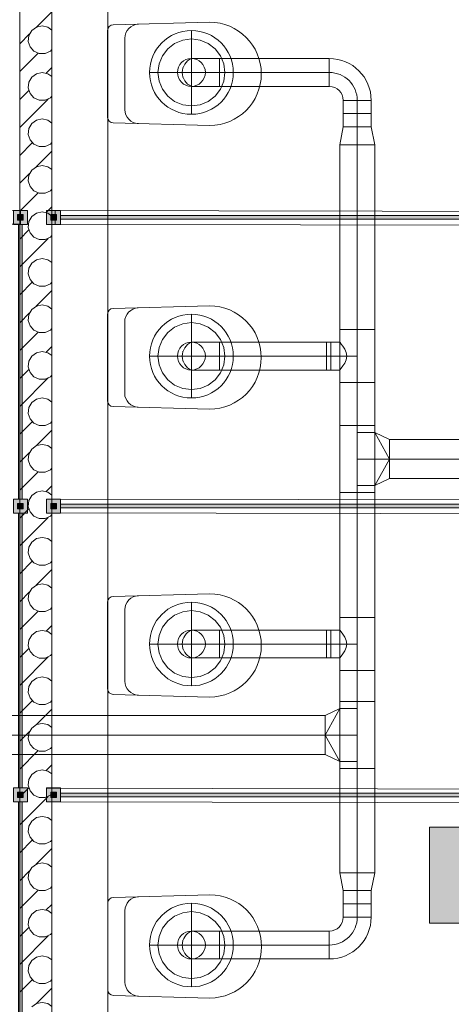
# Model space of a CAD drawing. Header units: metres. Extents: x -79 to 740, y -195 to 69.
# Tile 209 of 212: x 21.64 to 23.18, y 20.59 to 24.12. Entities that reach past the tile are written whole.
import ezdxf
from ezdxf.enums import TextEntityAlignment as Align

# ---------------------------------------------------------------- set-up
doc = ezdxf.new("R2010")
doc.units = ezdxf.units.M
doc.header["$MEASUREMENT"] = 0
doc.linetypes.add('STRICHPUNKT2', pattern=[12.7, 6.35, -3.175, 0, -3.175])
for name, color, linetype in [('70 Lüftung', 7, 'Continuous'), ('Neubau_00 Schraffuren', 7, 'Continuous'), ('Neubau_10 Wand innen', 7, 'Continuous'), ('Neubau_50 Möblierung', 7, 'Continuous'), ('Neubau_50 Sanitäreinrichtung', 7, 'Continuous'), ('Neubau_80 Raum', 7, 'Continuous')]:
    doc.layers.add(name, color=color, linetype=linetype)
doc.styles.add('ERSTELLTER_STIL_1', font='ARIALN.TTF')
doc.styles.add('ERSTELLTER_STIL_3', font='arial.ttf')

# ---------------------------------------------------------------- blocks, each defined once
blk = doc.blocks.new('WC-Trennwand - freistehend - GSDE[3]_1', base_point=(19.8856, 20.3089))
at = {"layer": 'Neubau_50 Möblierung', "linetype": 'Continuous', "lineweight": 0, "true_color": 0xffffff}
for points in [[(21.6136, 23.3889), (21.6636, 23.3889), (21.6636, 23.4389), (21.6136, 23.4389)], [(21.6286, 23.4039), (21.6486, 23.4039), (21.6486, 23.4239), (21.6286, 23.4239)], [(21.6451, 22.4039), (21.6451, 23.3889), (21.6321, 23.3889), (21.6321, 22.4039)], [(21.6136, 22.3539), (21.6636, 22.3539), (21.6636, 22.4039), (21.6136, 22.4039)], [(21.6286, 22.3689), (21.6486, 22.3689), (21.6486, 22.3889), (21.6286, 22.3889)], [(21.6451, 21.3689), (21.6451, 22.3539), (21.6321, 22.3539), (21.6321, 21.3689)], [(21.6136, 21.3189), (21.6636, 21.3189), (21.6636, 21.3689), (21.6136, 21.3689)], [(21.6286, 21.3339), (21.6486, 21.3339), (21.6486, 21.3539), (21.6286, 21.3539)], [(21.6451, 20.3339), (21.6451, 21.3189), (21.6321, 21.3189), (21.6321, 20.3339)]]:
    blk.add_hatch(color=7, dxfattribs=at).paths.add_polyline_path(points)
at = {"layer": 'Neubau_50 Möblierung', "color": 8, "linetype": 'Continuous', "lineweight": 18, "flags": 128}
for points in [[(21.6136, 23.3889), (21.6136, 23.4389), (21.6636, 23.4389), (21.6636, 23.3889)], [(21.6286, 23.4039), (21.6286, 23.4239), (21.6486, 23.4239), (21.6486, 23.4039)], [(21.6451, 22.4039), (21.6451, 23.3889), (21.6321, 23.3889), (21.6321, 22.4039)], [(21.6136, 22.3539), (21.6136, 22.4039), (21.6636, 22.4039), (21.6636, 22.3539)], [(21.6286, 22.3689), (21.6286, 22.3889), (21.6486, 22.3889), (21.6486, 22.3689)], [(21.6451, 21.3689), (21.6451, 22.3539), (21.6321, 22.3539), (21.6321, 21.3689)], [(21.6136, 21.3189), (21.6136, 21.3689), (21.6636, 21.3689), (21.6636, 21.3189)], [(21.6286, 21.3339), (21.6286, 21.3539), (21.6486, 21.3539), (21.6486, 21.3339)], [(21.6451, 20.3339), (21.6451, 21.3189), (21.6321, 21.3189), (21.6321, 20.3339)]]:
    blk.add_lwpolyline(points, close=True, dxfattribs=at)
blk = doc.blocks.new('WC Mädchen_0.39b_46_1', base_point=(35.1695, -12.0819))
at = {"layer": 'Neubau_80 Raum', "linetype": 'Continuous', "lineweight": 0, "true_color": 0x272a1c}
blk.add_hatch(color=250, dxfattribs=at).paths.add_polyline_path([(23.1038, 20.8841), (25.5543, 20.8841), (25.5543, 21.2279), (23.1038, 21.2279)])
at = {"layer": 'Neubau_80 Raum', "color": 7, "linetype": 'Continuous', "lineweight": 9, "flags": 128}
blk.add_lwpolyline([(23.1038, 20.8841), (25.5543, 20.8841), (25.5543, 21.2279), (23.1038, 21.2279)], close=True, dxfattribs=at)
at = {"layer": 'Neubau_80 Raum', "color": 7, "lineweight": 9, "style": 'ERSTELLTER_STIL_3'}
blk.add_attdef('stApartmentId', text='', height=0.175, dxfattribs=at).set_placement((24.329, 21.0645), align=Align.MIDDLE_CENTER)
at = {"layer": 'Neubau_80 Raum', "color": 7, "lineweight": 9}
for tag, height, style, p in [('DUMMY_850', 0.2, 'ERSTELLTER_STIL_1', (36.3867, -10.5422)), ('ROOM_NAME', 0.2, 'ERSTELLTER_STIL_1', (34.0514, -10.6014)), ('ROOM_NUMBER', 0.175, 'ERSTELLTER_STIL_3', (34.2161, -11.1523)), ('measuredNetAreaCode', 0.175, 'ERSTELLTER_STIL_3', (34.2161, -11.6679)), ('perimeterCode', 0.175, 'ERSTELLTER_STIL_3', (34.2161, -12.0116)), ('ceilingHeightCode', 0.175, 'ERSTELLTER_STIL_3', (34.2161, -12.3554)), ('measuredAreaCode', 0.175, 'ERSTELLTER_STIL_3', (34.2161, -12.6991)), ('DUMMY_851', 0.175, 'ERSTELLTER_STIL_3', (35.4127, -12.6991)), ('DUMMY_852', 0.175, 'ERSTELLTER_STIL_3', (34.2161, -13.0429)), ('din277AreaCode', 0.175, 'ERSTELLTER_STIL_3', (35.3593, -13.0429)), ('DUMMY_853', 0.175, 'ERSTELLTER_STIL_3', (34.2161, -13.3866)), ('DUMMY_854', 0.175, 'ERSTELLTER_STIL_3', (35.0255, -13.3866))]:
    blk.add_attdef(tag, text='', height=height, dxfattribs=dict(at, style=style)).set_placement(p, align=Align.TOP_LEFT)
blk = doc.blocks.new('Wand WC 27_2')
at = {"layer": 'Neubau_50 Sanitäreinrichtung', "color": 7, "linetype": 'Continuous', "lineweight": 9}
blk.add_line((-0.1281, -0.0612), (0.1281, -0.0612), dxfattribs=at)
at = {"layer": 'Neubau_50 Sanitäreinrichtung', "color": 7, "linetype": 'Continuous', "lineweight": 9, "flags": 128}
blk.add_lwpolyline([(0.185, -0.365), (0.1757, -0.0196, 0.406228), (0.1559, 0), (-0.1559, 0, 0.406228), (-0.1757, -0.0196), (-0.185, -0.365, 1)], format="xyb", close=True, dxfattribs=at)
at = {"layer": 'Neubau_50 Sanitäreinrichtung', "color": 7, "linetype": 'Continuous', "lineweight": 9}
for centre, start, end in [((-0.1281, -0.1112), 89.9987, 178.4527), ((0.1281, -0.1112), 1.5473, 90.0013)]:
    blk.add_arc(centre, 0.05, start, end, dxfattribs=at)
blk = doc.blocks.new('*X649')
at = {"layer": 'Neubau_10 Wand innen', "color": 8, "linetype": 'Continuous', "lineweight": 9}
for p, q in [((21.6951, 24.0951), (21.7513, 24.1513)), ((21.6363, 24.0363), (21.6715, 24.0715)), ((21.6795, 24.0835), (21.6691, 24.0655)), ((21.6963, 24.0957), (21.6795, 24.0835)), ((21.7167, 24.1), (21.6963, 24.0957)), ((21.737, 24.0957), (21.7167, 24.1)), ((21.7513, 24.0853), (21.737, 24.0957)), ((21.6691, 24.0655), (21.6669, 24.0448)), ((21.6669, 24.0448), (21.6734, 24.025)), ((21.6734, 24.025), (21.6873, 24.0095)), ((21.6873, 24.0095), (21.7063, 24.0011)), ((21.7, 24), (21.7022, 24.0022)), ((21.7063, 24.0011), (21.7271, 24.0011)), ((21.7271, 24.0011), (21.7461, 24.0095)), ((21.7461, 24.0095), (21.7513, 24.0153)), ((21.6363, 23.9363), (21.7, 24)), ((21.7167, 23.9333), (21.6963, 23.929)), ((21.737, 23.929), (21.7167, 23.9333)), ((21.7312, 23.9312), (21.7513, 23.9513)), ((21.6691, 23.8988), (21.6669, 23.8781)), ((21.6795, 23.9168), (21.6691, 23.8988)), ((21.6963, 23.929), (21.6795, 23.9168)), ((21.7513, 23.9187), (21.737, 23.929)), ((21.6363, 23.8363), (21.6688, 23.8688)), ((21.6669, 23.8781), (21.6734, 23.8583)), ((21.6363, 23.7363), (21.7382, 23.8382)), ((21.6734, 23.8583), (21.6873, 23.8429)), ((21.6873, 23.8429), (21.7063, 23.8344)), ((21.7063, 23.8344), (21.7271, 23.8344)), ((21.7271, 23.8344), (21.7461, 23.8429)), ((21.7461, 23.8429), (21.7513, 23.8487)), ((21.6963, 23.7623), (21.6795, 23.7501)), ((21.7167, 23.7667), (21.6963, 23.7623)), ((21.737, 23.7623), (21.7167, 23.7667)), ((21.7513, 23.752), (21.737, 23.7623)), ((21.6691, 23.7321), (21.6669, 23.7114)), ((21.6795, 23.7501), (21.6691, 23.7321)), ((21.6669, 23.7114), (21.6734, 23.6917)), ((21.6734, 23.6917), (21.6873, 23.6762)), ((21.6363, 23.6363), (21.6813, 23.6813)), ((21.6873, 23.6762), (21.7063, 23.6678)), ((21.6951, 23.5951), (21.7513, 23.6513)), ((21.7063, 23.6678), (21.7271, 23.6678)), ((21.7271, 23.6678), (21.7461, 23.6762)), ((21.7461, 23.6762), (21.7513, 23.682)), ((21.6795, 23.5835), (21.6691, 23.5655)), ((21.6963, 23.5957), (21.6795, 23.5835)), ((21.7167, 23.6), (21.6963, 23.5957)), ((21.737, 23.5957), (21.7167, 23.6)), ((21.7513, 23.5853), (21.737, 23.5957)), ((21.6363, 23.5363), (21.6715, 23.5715)), ((21.6691, 23.5655), (21.6669, 23.5448)), ((21.6669, 23.5448), (21.6734, 23.525)), ((21.6734, 23.525), (21.6873, 23.5095)), ((21.6873, 23.5095), (21.7063, 23.5011)), ((21.7271, 23.5011), (21.7461, 23.5095)), ((21.7461, 23.5095), (21.7513, 23.5153)), ((21.6363, 23.4363), (21.7, 23.5)), ((21.7, 23.5), (21.7022, 23.5022)), ((21.7063, 23.5011), (21.7271, 23.5011)), ((21.7312, 23.4312), (21.7513, 23.4513)), ((21.6795, 23.4168), (21.6691, 23.3988)), ((21.6963, 23.429), (21.6795, 23.4168)), ((21.7167, 23.4333), (21.6963, 23.429)), ((21.737, 23.429), (21.7167, 23.4333)), ((21.7513, 23.4187), (21.737, 23.429)), ((21.6363, 23.3363), (21.6688, 23.3688)), ((21.6691, 23.3988), (21.6669, 23.3781)), ((21.6669, 23.3781), (21.6734, 23.3583)), ((21.6363, 23.2363), (21.7382, 23.3382)), ((21.6734, 23.3583), (21.6873, 23.3429)), ((21.6873, 23.3429), (21.7063, 23.3344)), ((21.7063, 23.3344), (21.7271, 23.3344)), ((21.7271, 23.3344), (21.7461, 23.3429)), ((21.7461, 23.3429), (21.7513, 23.3487)), ((21.6963, 23.2623), (21.6795, 23.2501)), ((21.7167, 23.2667), (21.6963, 23.2623)), ((21.737, 23.2623), (21.7167, 23.2667)), ((21.7513, 23.252), (21.737, 23.2623)), ((21.6691, 23.2321), (21.6669, 23.2114)), ((21.6795, 23.2501), (21.6691, 23.2321)), ((21.6669, 23.2114), (21.6734, 23.1917)), ((21.6734, 23.1917), (21.6873, 23.1762)), ((21.6363, 23.1363), (21.6813, 23.1813)), ((21.6873, 23.1762), (21.7063, 23.1678)), ((21.7063, 23.1678), (21.7271, 23.1678)), ((21.7271, 23.1678), (21.7461, 23.1762)), ((21.7461, 23.1762), (21.7513, 23.182)), ((21.6951, 23.0951), (21.7513, 23.1513)), ((21.6795, 23.0835), (21.6691, 23.0655)), ((21.6963, 23.0957), (21.6795, 23.0835)), ((21.7167, 23.1), (21.6963, 23.0957)), ((21.737, 23.0957), (21.7167, 23.1)), ((21.7513, 23.0853), (21.737, 23.0957)), ((21.6363, 23.0363), (21.6715, 23.0715)), ((21.6691, 23.0655), (21.6669, 23.0448)), ((21.6669, 23.0448), (21.6734, 23.025)), ((21.6734, 23.025), (21.6873, 23.0095)), ((21.7461, 23.0095), (21.7513, 23.0153)), ((21.6363, 22.9363), (21.7, 23)), ((21.6873, 23.0095), (21.7063, 23.0011)), ((21.7, 23), (21.7022, 23.0022)), ((21.7063, 23.0011), (21.7271, 23.0011)), ((21.7271, 23.0011), (21.7461, 23.0095)), ((21.7312, 22.9312), (21.7513, 22.9513)), ((21.6795, 22.9168), (21.6691, 22.8988)), ((21.6963, 22.929), (21.6795, 22.9168)), ((21.7167, 22.9333), (21.6963, 22.929)), ((21.737, 22.929), (21.7167, 22.9333)), ((21.7513, 22.9187), (21.737, 22.929)), ((21.6691, 22.8988), (21.6669, 22.8781)), ((21.6669, 22.8781), (21.6734, 22.8583)), ((21.6363, 22.8363), (21.6688, 22.8688)), ((21.6363, 22.7363), (21.7382, 22.8382)), ((21.6734, 22.8583), (21.6873, 22.8429)), ((21.6873, 22.8429), (21.7063, 22.8344)), ((21.7271, 22.8344), (21.7461, 22.8429)), ((21.7461, 22.8429), (21.7513, 22.8487)), ((21.7063, 22.8344), (21.7271, 22.8344)), ((21.7167, 22.7667), (21.6963, 22.7623)), ((21.737, 22.7623), (21.7167, 22.7667)), ((21.6691, 22.7321), (21.6669, 22.7114)), ((21.6795, 22.7501), (21.6691, 22.7321)), ((21.6963, 22.7623), (21.6795, 22.7501)), ((21.7513, 22.752), (21.737, 22.7623)), ((21.6669, 22.7114), (21.6734, 22.6917)), ((21.6363, 22.6363), (21.6813, 22.6813)), ((21.6734, 22.6917), (21.6873, 22.6762)), ((21.6873, 22.6762), (21.7063, 22.6678)), ((21.7063, 22.6678), (21.7271, 22.6678)), ((21.7271, 22.6678), (21.7461, 22.6762)), ((21.7461, 22.6762), (21.7513, 22.682)), ((21.6951, 22.5951), (21.7513, 22.6513)), ((21.6963, 22.5957), (21.6795, 22.5835)), ((21.7167, 22.6), (21.6963, 22.5957)), ((21.737, 22.5957), (21.7167, 22.6)), ((21.7513, 22.5853), (21.737, 22.5957)), ((21.6363, 22.5363), (21.6715, 22.5715)), ((21.6691, 22.5655), (21.6669, 22.5448)), ((21.6795, 22.5835), (21.6691, 22.5655)), ((21.6669, 22.5448), (21.6734, 22.525)), ((21.6734, 22.525), (21.6873, 22.5095)), ((21.6363, 22.4363), (21.7, 22.5)), ((21.6873, 22.5095), (21.7063, 22.5011)), ((21.7, 22.5), (21.7022, 22.5022)), ((21.7063, 22.5011), (21.7271, 22.5011)), ((21.7271, 22.5011), (21.7461, 22.5095)), ((21.7461, 22.5095), (21.7513, 22.5153)), ((21.7312, 22.4312), (21.7513, 22.4513)), ((21.6795, 22.4168), (21.6691, 22.3988)), ((21.6963, 22.429), (21.6795, 22.4168)), ((21.7167, 22.4333), (21.6963, 22.429)), ((21.737, 22.429), (21.7167, 22.4333)), ((21.7513, 22.4187), (21.737, 22.429)), ((21.6691, 22.3988), (21.6669, 22.3781)), ((21.6669, 22.3781), (21.6734, 22.3583)), ((21.6363, 22.3363), (21.6688, 22.3688)), ((21.6734, 22.3583), (21.6873, 22.3429)), ((21.6873, 22.3429), (21.7063, 22.3344)), ((21.7271, 22.3344), (21.7461, 22.3429)), ((21.7461, 22.3429), (21.7513, 22.3487)), ((21.6363, 22.2363), (21.7382, 22.3382)), ((21.7063, 22.3344), (21.7271, 22.3344)), ((21.6795, 22.2501), (21.6691, 22.2321)), ((21.6963, 22.2623), (21.6795, 22.2501)), ((21.7167, 22.2667), (21.6963, 22.2623)), ((21.737, 22.2623), (21.7167, 22.2667)), ((21.7513, 22.252), (21.737, 22.2623)), ((21.6691, 22.2321), (21.6669, 22.2114)), ((21.6669, 22.2114), (21.6734, 22.1917)), ((21.6363, 22.1363), (21.6813, 22.1813)), ((21.6734, 22.1917), (21.6873, 22.1762)), ((21.6873, 22.1762), (21.7063, 22.1678)), ((21.7063, 22.1678), (21.7271, 22.1678)), ((21.7271, 22.1678), (21.7461, 22.1762)), ((21.7461, 22.1762), (21.7513, 22.182)), ((21.6951, 22.0951), (21.7513, 22.1513)), ((21.6963, 22.0957), (21.6795, 22.0835)), ((21.7167, 22.1), (21.6963, 22.0957)), ((21.737, 22.0957), (21.7167, 22.1)), ((21.7513, 22.0853), (21.737, 22.0957)), ((21.6363, 22.0363), (21.6715, 22.0715)), ((21.6691, 22.0655), (21.6669, 22.0448)), ((21.6795, 22.0835), (21.6691, 22.0655)), ((21.6669, 22.0448), (21.6734, 22.025)), ((21.6734, 22.025), (21.6873, 22.0095)), ((21.6363, 21.9363), (21.7, 22)), ((21.6873, 22.0095), (21.7063, 22.0011)), ((21.7, 22), (21.7022, 22.0022)), ((21.7063, 22.0011), (21.7271, 22.0011)), ((21.7271, 22.0011), (21.7461, 22.0095)), ((21.7461, 22.0095), (21.7513, 22.0153)), ((21.6963, 21.929), (21.6795, 21.9168)), ((21.7167, 21.9333), (21.6963, 21.929)), ((21.737, 21.929), (21.7167, 21.9333)), ((21.7312, 21.9312), (21.7513, 21.9513)), ((21.7513, 21.9187), (21.737, 21.929)), ((21.6691, 21.8988), (21.6669, 21.8781)), ((21.6795, 21.9168), (21.6691, 21.8988)), ((21.6363, 21.8363), (21.6688, 21.8688)), ((21.6669, 21.8781), (21.6734, 21.8583)), ((21.6734, 21.8583), (21.6873, 21.8429)), ((21.7461, 21.8429), (21.7513, 21.8487)), ((21.6363, 21.7363), (21.7382, 21.8382)), ((21.6873, 21.8429), (21.7063, 21.8344)), ((21.7063, 21.8344), (21.7271, 21.8344)), ((21.7271, 21.8344), (21.7461, 21.8429)), ((21.6795, 21.7501), (21.6691, 21.7321)), ((21.6963, 21.7623), (21.6795, 21.7501)), ((21.7167, 21.7667), (21.6963, 21.7623)), ((21.737, 21.7623), (21.7167, 21.7667)), ((21.7513, 21.752), (21.737, 21.7623)), ((21.6691, 21.7321), (21.6669, 21.7114)), ((21.6669, 21.7114), (21.6734, 21.6917)), ((21.6363, 21.6363), (21.6813, 21.6813)), ((21.6734, 21.6917), (21.6873, 21.6762)), ((21.6873, 21.6762), (21.7063, 21.6678)), ((21.7271, 21.6678), (21.7461, 21.6762)), ((21.7461, 21.6762), (21.7513, 21.682)), ((21.6951, 21.5951), (21.7513, 21.6513)), ((21.7063, 21.6678), (21.7271, 21.6678)), ((21.6363, 21.5363), (21.6715, 21.5715)), ((21.6691, 21.5655), (21.6669, 21.5448)), ((21.6795, 21.5835), (21.6691, 21.5655)), ((21.6963, 21.5957), (21.6795, 21.5835)), ((21.7167, 21.6), (21.6963, 21.5957)), ((21.737, 21.5957), (21.7167, 21.6)), ((21.7513, 21.5853), (21.737, 21.5957)), ((21.6669, 21.5448), (21.6734, 21.525)), ((21.6363, 21.4363), (21.7, 21.5)), ((21.6734, 21.525), (21.6873, 21.5095)), ((21.6873, 21.5095), (21.7063, 21.5011)), ((21.7, 21.5), (21.7022, 21.5022)), ((21.7063, 21.5011), (21.7271, 21.5011)), ((21.7271, 21.5011), (21.7461, 21.5095)), ((21.7461, 21.5095), (21.7513, 21.5153)), ((21.6963, 21.429), (21.6795, 21.4168)), ((21.7167, 21.4333), (21.6963, 21.429)), ((21.737, 21.429), (21.7167, 21.4333)), ((21.7312, 21.4312), (21.7513, 21.4513)), ((21.7513, 21.4187), (21.737, 21.429)), ((21.6691, 21.3988), (21.6669, 21.3781)), ((21.6795, 21.4168), (21.6691, 21.3988)), ((21.6363, 21.3363), (21.6688, 21.3688)), ((21.6669, 21.3781), (21.6734, 21.3583)), ((21.6734, 21.3583), (21.6873, 21.3429)), ((21.6363, 21.2363), (21.7382, 21.3382)), ((21.6873, 21.3429), (21.7063, 21.3344)), ((21.7063, 21.3344), (21.7271, 21.3344)), ((21.7271, 21.3344), (21.7461, 21.3429)), ((21.7461, 21.3429), (21.7513, 21.3487)), ((21.6795, 21.2501), (21.6691, 21.2321)), ((21.6963, 21.2623), (21.6795, 21.2501)), ((21.7167, 21.2667), (21.6963, 21.2623)), ((21.737, 21.2623), (21.7167, 21.2667)), ((21.7513, 21.252), (21.737, 21.2623)), ((21.6691, 21.2321), (21.6669, 21.2114)), ((21.6363, 21.1363), (21.6813, 21.1813)), ((21.6669, 21.2114), (21.6734, 21.1917)), ((21.6734, 21.1917), (21.6873, 21.1762)), ((21.7461, 21.1762), (21.7513, 21.182)), ((21.6873, 21.1762), (21.7063, 21.1678)), ((21.6951, 21.0951), (21.7513, 21.1513)), ((21.7063, 21.1678), (21.7271, 21.1678)), ((21.7271, 21.1678), (21.7461, 21.1762)), ((21.6363, 21.0363), (21.6715, 21.0715)), ((21.6795, 21.0835), (21.6691, 21.0655)), ((21.6963, 21.0957), (21.6795, 21.0835)), ((21.7167, 21.1), (21.6963, 21.0957)), ((21.737, 21.0957), (21.7167, 21.1)), ((21.7513, 21.0853), (21.737, 21.0957)), ((21.6691, 21.0655), (21.6669, 21.0448)), ((21.6669, 21.0448), (21.6734, 21.025)), ((21.6734, 21.025), (21.6873, 21.0095)), ((21.6873, 21.0095), (21.7063, 21.0011)), ((21.7, 21), (21.7022, 21.0022)), ((21.7063, 21.0011), (21.7271, 21.0011)), ((21.7271, 21.0011), (21.7461, 21.0095)), ((21.7461, 21.0095), (21.7513, 21.0153)), ((21.6363, 20.9363), (21.7, 21)), ((21.7167, 20.9333), (21.6963, 20.929)), ((21.737, 20.929), (21.7167, 20.9333)), ((21.7312, 20.9312), (21.7513, 20.9513)), ((21.6691, 20.8988), (21.6669, 20.8781)), ((21.6795, 20.9168), (21.6691, 20.8988)), ((21.6963, 20.929), (21.6795, 20.9168)), ((21.7513, 20.9187), (21.737, 20.929)), ((21.6363, 20.8363), (21.6688, 20.8688)), ((21.6669, 20.8781), (21.6734, 20.8583)), ((21.6363, 20.7363), (21.7382, 20.8382)), ((21.6734, 20.8583), (21.6873, 20.8429)), ((21.6873, 20.8429), (21.7063, 20.8344)), ((21.7063, 20.8344), (21.7271, 20.8344)), ((21.7271, 20.8344), (21.7461, 20.8429)), ((21.7461, 20.8429), (21.7513, 20.8487)), ((21.6963, 20.7623), (21.6795, 20.7501)), ((21.7167, 20.7667), (21.6963, 20.7623)), ((21.737, 20.7623), (21.7167, 20.7667)), ((21.7513, 20.752), (21.737, 20.7623)), ((21.6691, 20.7321), (21.6669, 20.7114)), ((21.6795, 20.7501), (21.6691, 20.7321)), ((21.6669, 20.7114), (21.6734, 20.6917)), ((21.6734, 20.6917), (21.6873, 20.6762)), ((21.6363, 20.6363), (21.6813, 20.6813)), ((21.6873, 20.6762), (21.7063, 20.6678)), ((21.6951, 20.5951), (21.7513, 20.6513)), ((21.7063, 20.6678), (21.7271, 20.6678)), ((21.7271, 20.6678), (21.7461, 20.6762)), ((21.7461, 20.6762), (21.7513, 20.682)), ((21.6963, 20.5957), (21.6795, 20.5835)), ((21.7167, 20.6), (21.6963, 20.5957)), ((21.737, 20.5957), (21.7167, 20.6)), ((21.7513, 20.5853), (21.737, 20.5957))]:
    blk.add_line(p, q, dxfattribs=at)
blk = doc.blocks.new('WC-Trennwand - Nische - GSDE[271]_1', base_point=(23.5106, 20.3089))
at = {"layer": 'Neubau_50 Möblierung', "linetype": 'Continuous', "lineweight": 0, "true_color": 0xffffff}
for points in [[(21.7826, 23.3889), (21.7826, 23.4389), (21.7326, 23.4389), (21.7326, 23.3889)], [(21.7676, 23.4039), (21.7676, 23.4239), (21.7476, 23.4239), (21.7476, 23.4039)], [(23.4841, 23.4204), (21.7826, 23.4204), (21.7826, 23.4074), (23.4841, 23.4074)], [(21.7826, 22.3539), (21.7826, 22.4039), (21.7326, 22.4039), (21.7326, 22.3539)], [(21.7676, 22.3689), (21.7676, 22.3889), (21.7476, 22.3889), (21.7476, 22.3689)], [(23.4841, 22.3854), (21.7826, 22.3854), (21.7826, 22.3724), (23.4841, 22.3724)], [(21.7826, 21.3189), (21.7826, 21.3689), (21.7326, 21.3689), (21.7326, 21.3189)], [(21.7676, 21.3339), (21.7676, 21.3539), (21.7476, 21.3539), (21.7476, 21.3339)], [(23.4841, 21.3504), (21.7826, 21.3504), (21.7826, 21.3374), (23.4841, 21.3374)]]:
    blk.add_hatch(color=7, dxfattribs=at).paths.add_polyline_path(points)
at = {"layer": 'Neubau_50 Möblierung', "color": 8, "linetype": 'Continuous', "lineweight": 18, "flags": 128}
for points in [[(21.7826, 23.3889), (21.7826, 23.4389), (21.7326, 23.4389), (21.7326, 23.3889)], [(21.7676, 23.4039), (21.7676, 23.4239), (21.7476, 23.4239), (21.7476, 23.4039)], [(23.4841, 23.4204), (21.7826, 23.4204), (21.7826, 23.4074), (23.4841, 23.4074)], [(21.7826, 22.3539), (21.7826, 22.4039), (21.7326, 22.4039), (21.7326, 22.3539)], [(21.7676, 22.3689), (21.7676, 22.3889), (21.7476, 22.3889), (21.7476, 22.3689)], [(23.4841, 22.3854), (21.7826, 22.3854), (21.7826, 22.3724), (23.4841, 22.3724)], [(21.7826, 21.3189), (21.7826, 21.3689), (21.7326, 21.3689), (21.7326, 21.3189)], [(21.7676, 21.3339), (21.7676, 21.3539), (21.7476, 21.3539), (21.7476, 21.3339)], [(23.4841, 21.3504), (21.7826, 21.3504), (21.7826, 21.3374), (23.4841, 21.3374)]]:
    blk.add_lwpolyline(points, close=True, dxfattribs=at)

msp = doc.modelspace()

# ---------------------------------------------------------------- linework, layer by layer
at = {"layer": '70 Lüftung', "color": 253, "linetype": 'STRICHPUNKT2', "lineweight": 18, "true_color": 0xaaaaaa}
for p, q in [((22.2509, 24.0835), (22.2509, 23.7835)), ((22.1009, 23.9335), (22.4009, 23.9335)), ((22.2509, 23.0666), (22.2509, 22.7666)), ((22.1009, 22.9166), (22.4009, 22.9166)), ((22.2509, 22.0346), (22.2509, 21.7346)), ((22.1009, 21.8846), (22.4009, 21.8846)), ((22.2509, 20.9556), (22.2509, 20.6556)), ((22.1009, 20.8056), (22.4009, 20.8056))]:
    msp.add_line(p, q, dxfattribs=at)
at = {"layer": '70 Lüftung', "color": 253, "linetype": 'Continuous', "lineweight": 18, "true_color": 0xaaaaaa}
for p, q in [((22.1661, 24.0183), (22.1909, 24.0374)), ((22.1909, 24.0374), (22.2199, 24.0494)), ((22.2199, 24.0494), (22.2509, 24.0535)), ((22.2509, 24.0535), (22.282, 24.0494)), ((22.282, 24.0494), (22.3109, 24.0374)), ((22.3109, 24.0374), (22.3358, 24.0183)), ((22.147, 23.9935), (22.1661, 24.0183)), ((22.3358, 24.0183), (22.3548, 23.9935)), ((22.135, 23.9645), (22.147, 23.9935)), ((22.3548, 23.9935), (22.3668, 23.9645)), ((22.1309, 23.9335), (22.135, 23.9645)), ((22.135, 23.9024), (22.1309, 23.9335)), ((22.2188, 23.9501), (22.221, 23.9501)), ((22.2509, 23.9335), (22.251, 23.9335)), ((22.3668, 23.9645), (22.3709, 23.9335)), ((22.3709, 23.9335), (22.3668, 23.9024)), ((22.147, 23.8735), (22.135, 23.9024)), ((22.2188, 23.9168), (22.221, 23.9168)), ((22.3668, 23.9024), (22.3548, 23.8735)), ((22.1661, 23.8486), (22.147, 23.8735)), ((22.3548, 23.8735), (22.3358, 23.8486)), ((22.1909, 23.8295), (22.1661, 23.8486)), ((22.2199, 23.8175), (22.1909, 23.8295)), ((22.3109, 23.8295), (22.282, 23.8175)), ((22.3358, 23.8486), (22.3109, 23.8295)), ((22.2509, 23.8135), (22.2199, 23.8175)), ((22.282, 23.8175), (22.2509, 23.8135)), ((22.1661, 23.0015), (22.1909, 23.0206)), ((22.1909, 23.0206), (22.2199, 23.0325)), ((22.2199, 23.0325), (22.2509, 23.0366)), ((22.2509, 23.0366), (22.282, 23.0325)), ((22.282, 23.0325), (22.3109, 23.0206)), ((22.3109, 23.0206), (22.3358, 23.0015)), ((22.147, 22.9766), (22.1661, 23.0015)), ((22.3358, 23.0015), (22.3548, 22.9766)), ((22.1309, 22.9166), (22.135, 22.9477)), ((22.135, 22.9477), (22.147, 22.9766)), ((22.3548, 22.9766), (22.3668, 22.9477)), ((22.3668, 22.9477), (22.3709, 22.9166)), ((22.135, 22.8856), (22.1309, 22.9166)), ((22.2188, 22.9333), (22.221, 22.9333)), ((22.2509, 22.9166), (22.251, 22.9166)), ((22.3709, 22.9166), (22.3668, 22.8856)), ((22.147, 22.8566), (22.135, 22.8856)), ((22.2188, 22.9), (22.221, 22.9)), ((22.3668, 22.8856), (22.3548, 22.8566)), ((22.1661, 22.8318), (22.147, 22.8566)), ((22.3548, 22.8566), (22.3358, 22.8318)), ((22.1909, 22.8127), (22.1661, 22.8318)), ((22.2199, 22.8007), (22.1909, 22.8127)), ((22.2509, 22.7966), (22.2199, 22.8007)), ((22.282, 22.8007), (22.2509, 22.7966)), ((22.3109, 22.8127), (22.282, 22.8007)), ((22.3358, 22.8318), (22.3109, 22.8127)), ((22.1909, 21.9885), (22.2199, 22.0005)), ((22.2199, 22.0005), (22.2509, 22.0046)), ((22.2509, 22.0046), (22.282, 22.0005)), ((22.282, 22.0005), (22.3109, 21.9885)), ((22.147, 21.9446), (22.1661, 21.9694)), ((22.1661, 21.9694), (22.1909, 21.9885)), ((22.3109, 21.9885), (22.3358, 21.9694)), ((22.3358, 21.9694), (22.3548, 21.9446)), ((22.135, 21.9156), (22.147, 21.9446)), ((22.3548, 21.9446), (22.3668, 21.9156)), ((22.1309, 21.8846), (22.135, 21.9156)), ((22.135, 21.8535), (22.1309, 21.8846)), ((22.2188, 21.9012), (22.221, 21.9012)), ((22.2509, 21.8846), (22.251, 21.8846)), ((22.3668, 21.9156), (22.3709, 21.8846)), ((22.3709, 21.8846), (22.3668, 21.8535)), ((22.147, 21.8246), (22.135, 21.8535)), ((22.2188, 21.8679), (22.221, 21.8679)), ((22.3668, 21.8535), (22.3548, 21.8246)), ((22.1661, 21.7997), (22.147, 21.8246)), ((22.3548, 21.8246), (22.3358, 21.7997)), ((22.1909, 21.7806), (22.1661, 21.7997)), ((22.2199, 21.7687), (22.1909, 21.7806)), ((22.3109, 21.7806), (22.282, 21.7687)), ((22.3358, 21.7997), (22.3109, 21.7806)), ((22.2509, 21.7646), (22.2199, 21.7687)), ((22.282, 21.7687), (22.2509, 21.7646)), ((22.1661, 20.8905), (22.1909, 20.9096)), ((22.1909, 20.9096), (22.2199, 20.9215)), ((22.2199, 20.9215), (22.2509, 20.9256)), ((22.2509, 20.9256), (22.282, 20.9215)), ((22.282, 20.9215), (22.3109, 20.9096)), ((22.3109, 20.9096), (22.3358, 20.8905)), ((22.135, 20.8367), (22.147, 20.8656)), ((22.147, 20.8656), (22.1661, 20.8905)), ((22.3358, 20.8905), (22.3548, 20.8656)), ((22.3548, 20.8656), (22.3668, 20.8367)), ((22.1309, 20.8056), (22.135, 20.8367)), ((22.3668, 20.8367), (22.3709, 20.8056)), ((22.135, 20.7746), (22.1309, 20.8056)), ((22.2188, 20.8223), (22.221, 20.8223)), ((22.2188, 20.789), (22.221, 20.789)), ((22.2509, 20.8056), (22.251, 20.8056)), ((22.3709, 20.8056), (22.3668, 20.7746)), ((22.147, 20.7456), (22.135, 20.7746)), ((22.3668, 20.7746), (22.3548, 20.7456)), ((22.1661, 20.7208), (22.147, 20.7456)), ((22.1909, 20.7017), (22.1661, 20.7208)), ((22.3358, 20.7208), (22.3109, 20.7017)), ((22.3548, 20.7456), (22.3358, 20.7208)), ((22.2199, 20.6897), (22.1909, 20.7017)), ((22.2509, 20.6856), (22.2199, 20.6897)), ((22.282, 20.6897), (22.2509, 20.6856)), ((22.3109, 20.7017), (22.282, 20.6897))]:
    msp.add_line(p, q, dxfattribs=at)
at = {"layer": '70 Lüftung', "color": 2, "linetype": 'Continuous', "lineweight": 18}
for p, q in [((22.2543, 23.9835), (22.2509, 23.9835)), ((22.2643, 23.9835), (22.2543, 23.9835)), ((22.2802, 23.9835), (22.2643, 23.9835)), ((22.3009, 23.9835), (22.2802, 23.9835)), ((22.325, 23.9835), (22.3009, 23.9835)), ((22.3509, 23.9835), (22.325, 23.9835)), ((22.3509, 23.8835), (22.3509, 23.9835)), ((22.7446, 23.9835), (22.3509, 23.9835)), ((22.3509, 23.9835), (22.3509, 23.9542)), ((22.7446, 23.8835), (22.7446, 23.9835)), ((22.7446, 23.9835), (22.7446, 23.9542)), ((22.2188, 23.9501), (22.221, 23.9501)), ((22.3509, 23.9542), (22.3509, 23.9127)), ((22.7446, 23.9542), (22.7446, 23.9127)), ((22.2188, 23.9168), (22.221, 23.9168)), ((22.3509, 23.9127), (22.3509, 23.8835)), ((22.7446, 23.9127), (22.7446, 23.8835)), ((22.2543, 23.8835), (22.2509, 23.8835)), ((22.2643, 23.8835), (22.2543, 23.8835)), ((22.2802, 23.8835), (22.2643, 23.8835)), ((22.3009, 23.8835), (22.2802, 23.8835)), ((22.325, 23.8835), (22.3009, 23.8835)), ((22.3509, 23.8835), (22.325, 23.8835)), ((22.3509, 23.8835), (22.7446, 23.8835)), ((22.7946, 23.8335), (22.8946, 23.8335)), ((22.7946, 23.8335), (22.7946, 23.7385)), ((22.8239, 23.8335), (22.7946, 23.8335)), ((22.8653, 23.8335), (22.8239, 23.8335)), ((22.8946, 23.8335), (22.8653, 23.8335)), ((22.8946, 23.7385), (22.8946, 23.8335)), ((22.7946, 23.786), (22.8946, 23.786)), ((22.7946, 23.7385), (22.7821, 23.6745)), ((22.8239, 23.7385), (22.7946, 23.7385)), ((22.8946, 23.7385), (22.7946, 23.7385)), ((22.8653, 23.7385), (22.8239, 23.7385)), ((22.8946, 23.7385), (22.8653, 23.7385)), ((22.8946, 23.7385), (22.9071, 23.6745)), ((22.9071, 23.6745), (22.7821, 23.6745)), ((22.7821, 23.6745), (22.7821, 23.0116)), ((22.8187, 23.6745), (22.7821, 23.6745)), ((22.8705, 23.6745), (22.8187, 23.6745)), ((22.9071, 23.6745), (22.8705, 23.6745)), ((22.9071, 23.0116), (22.9071, 23.6745)), ((22.7821, 23.0116), (22.7821, 22.8216)), ((22.8187, 23.0116), (22.7821, 23.0116)), ((22.8187, 23.0116), (22.7821, 23.0116)), ((22.8705, 23.0116), (22.8187, 23.0116)), ((22.8705, 23.0116), (22.8187, 23.0116)), ((22.9071, 23.0116), (22.8705, 23.0116)), ((22.9071, 23.0116), (22.8705, 23.0116)), ((22.9071, 22.8216), (22.9071, 23.0116)), ((22.2543, 22.9666), (22.2509, 22.9666)), ((22.2643, 22.9666), (22.2543, 22.9666)), ((22.2802, 22.9666), (22.2643, 22.9666)), ((22.3009, 22.9666), (22.2802, 22.9666)), ((22.325, 22.9666), (22.3009, 22.9666)), ((22.3509, 22.9666), (22.325, 22.9666)), ((22.3509, 22.8666), (22.3509, 22.9666)), ((22.7496, 22.9666), (22.3509, 22.9666)), ((22.3509, 22.9373), (22.3509, 22.9666)), ((22.7346, 22.9649), (22.7346, 22.9666)), ((22.7346, 22.9666), (22.7821, 22.9666)), ((22.7346, 22.9599), (22.7346, 22.9649)), ((22.7346, 22.952), (22.7346, 22.9599)), ((22.7346, 22.9416), (22.7346, 22.952)), ((22.7346, 22.9296), (22.7346, 22.9416)), ((22.7496, 22.9373), (22.7496, 22.9666)), ((22.7835, 22.9649), (22.7821, 22.9666)), ((22.7873, 22.9599), (22.7835, 22.9649)), ((22.7931, 22.952), (22.7873, 22.9599)), ((22.7996, 22.9416), (22.7931, 22.952)), ((22.805, 22.9296), (22.7996, 22.9416)), ((22.2188, 22.9333), (22.221, 22.9333)), ((22.3509, 22.8959), (22.3509, 22.9373)), ((22.7346, 22.9166), (22.7346, 22.9296)), ((22.7346, 22.9037), (22.7346, 22.9166)), ((22.7496, 22.8959), (22.7496, 22.9373)), ((22.8071, 22.9166), (22.805, 22.9296)), ((22.805, 22.9037), (22.8071, 22.9166)), ((22.2188, 22.9), (22.221, 22.9)), ((22.3509, 22.8666), (22.3509, 22.8959)), ((22.7346, 22.8916), (22.7346, 22.9037)), ((22.7346, 22.8813), (22.7346, 22.8916)), ((22.7346, 22.8733), (22.7346, 22.8813)), ((22.7346, 22.8683), (22.7346, 22.8733)), ((22.7496, 22.8666), (22.7496, 22.8959)), ((22.7835, 22.8683), (22.7873, 22.8733)), ((22.7873, 22.8733), (22.7931, 22.8813)), ((22.7931, 22.8813), (22.7996, 22.8916)), ((22.7996, 22.8916), (22.805, 22.9037)), ((22.2543, 22.8666), (22.2509, 22.8666)), ((22.2643, 22.8666), (22.2543, 22.8666)), ((22.2802, 22.8666), (22.2643, 22.8666)), ((22.3009, 22.8666), (22.2802, 22.8666)), ((22.325, 22.8666), (22.3009, 22.8666)), ((22.3509, 22.8666), (22.325, 22.8666)), ((22.3509, 22.8666), (22.7496, 22.8666)), ((22.7346, 22.8666), (22.7346, 22.8683)), ((22.7346, 22.8666), (22.7821, 22.8666)), ((22.7821, 22.8666), (22.7835, 22.8683)), ((22.8187, 22.8216), (22.7821, 22.8216)), ((22.7821, 22.8216), (22.7821, 22.6675)), ((22.8187, 22.8216), (22.7821, 22.8216)), ((22.8705, 22.8216), (22.8187, 22.8216)), ((22.8705, 22.8216), (22.8187, 22.8216)), ((22.9071, 22.8216), (22.8705, 22.8216)), ((22.9071, 22.8216), (22.8705, 22.8216)), ((22.9071, 22.6675), (22.9071, 22.8216)), ((22.7821, 22.6675), (22.7821, 22.4275)), ((22.7821, 22.6675), (22.8187, 22.6675)), ((22.8187, 22.6675), (22.7821, 22.6675)), ((22.8187, 22.6675), (22.8705, 22.6675)), ((22.8705, 22.6675), (22.8187, 22.6675)), ((22.8705, 22.6675), (22.9071, 22.6675)), ((22.9071, 22.6675), (22.8705, 22.6675)), ((22.9071, 22.4275), (22.9071, 22.6675)), ((22.8446, 22.4525), (22.8446, 22.6425)), ((22.8446, 22.6425), (22.9071, 22.6425)), ((22.8446, 22.6425), (22.8608, 22.6425)), ((22.8608, 22.6425), (22.8759, 22.6425)), ((22.8759, 22.6425), (22.8888, 22.6425)), ((22.8888, 22.6425), (22.8988, 22.6425)), ((22.8988, 22.6425), (22.905, 22.6425)), ((22.905, 22.6425), (22.9071, 22.6425)), ((22.9596, 22.5475), (22.9071, 22.6425)), ((22.9596, 22.6175), (22.9071, 22.6425)), ((22.9071, 22.4525), (22.9071, 22.6425)), ((22.9596, 22.6081), (22.9596, 22.6175)), ((24.0116, 22.6175), (22.9596, 22.6175)), ((22.9596, 22.6175), (22.9596, 22.5765)), ((22.9596, 22.5825), (22.9596, 22.6081)), ((22.9596, 22.5475), (22.9596, 22.5825)), ((22.9596, 22.5765), (22.9596, 22.5185)), ((22.9596, 22.5475), (22.9071, 22.4525)), ((22.9596, 22.5125), (22.9596, 22.5475)), ((22.9596, 22.5185), (22.9596, 22.4775)), ((22.9596, 22.4869), (22.9596, 22.5125)), ((22.9596, 22.4869), (22.9596, 22.4775)), ((22.8446, 22.4525), (22.9071, 22.4525)), ((22.8446, 22.4525), (22.8608, 22.4525)), ((22.8608, 22.4525), (22.8759, 22.4525)), ((22.8759, 22.4525), (22.8888, 22.4525)), ((22.8888, 22.4525), (22.8988, 22.4525)), ((22.8988, 22.4525), (22.905, 22.4525)), ((22.905, 22.4525), (22.9071, 22.4525)), ((22.9596, 22.4775), (22.9071, 22.4525)), ((22.9596, 22.4775), (24.0116, 22.4775)), ((22.7821, 22.4275), (22.8187, 22.4275)), ((22.7821, 22.4275), (22.7821, 21.9796)), ((22.8187, 22.4275), (22.7821, 22.4275)), ((22.8187, 22.4275), (22.8705, 22.4275)), ((22.8705, 22.4275), (22.8187, 22.4275)), ((22.8705, 22.4275), (22.9071, 22.4275)), ((22.9071, 22.4275), (22.8705, 22.4275)), ((22.9071, 21.9796), (22.9071, 22.4275)), ((22.7821, 21.9796), (22.7821, 21.7896)), ((22.8187, 21.9796), (22.7821, 21.9796)), ((22.8187, 21.9796), (22.7821, 21.9796)), ((22.8705, 21.9796), (22.8187, 21.9796)), ((22.8705, 21.9796), (22.8187, 21.9796)), ((22.9071, 21.9796), (22.8705, 21.9796)), ((22.9071, 21.9796), (22.8705, 21.9796)), ((22.9071, 21.7896), (22.9071, 21.9796)), ((22.2543, 21.9346), (22.2509, 21.9346)), ((22.2643, 21.9346), (22.2543, 21.9346)), ((22.2802, 21.9346), (22.2643, 21.9346)), ((22.3009, 21.9346), (22.2802, 21.9346)), ((22.325, 21.9346), (22.3009, 21.9346)), ((22.3509, 21.9346), (22.325, 21.9346)), ((22.3509, 21.8346), (22.3509, 21.9346)), ((22.7496, 21.9346), (22.3509, 21.9346)), ((22.3509, 21.9053), (22.3509, 21.9346)), ((22.7346, 21.9329), (22.7346, 21.9346)), ((22.7346, 21.9346), (22.7821, 21.9346)), ((22.7346, 21.9279), (22.7346, 21.9329)), ((22.7346, 21.9199), (22.7346, 21.9279)), ((22.7346, 21.9096), (22.7346, 21.9199)), ((22.7496, 21.9053), (22.7496, 21.9346)), ((22.7835, 21.9329), (22.7821, 21.9346)), ((22.7873, 21.9279), (22.7835, 21.9329)), ((22.7931, 21.9199), (22.7873, 21.9279)), ((22.7996, 21.9096), (22.7931, 21.9199)), ((22.2188, 21.9012), (22.221, 21.9012)), ((22.3509, 21.8639), (22.3509, 21.9053)), ((22.7346, 21.8975), (22.7346, 21.9096)), ((22.7346, 21.8846), (22.7346, 21.8975)), ((22.7346, 21.8716), (22.7346, 21.8846)), ((22.7496, 21.8639), (22.7496, 21.9053)), ((22.805, 21.8975), (22.7996, 21.9096)), ((22.8071, 21.8846), (22.805, 21.8975)), ((22.805, 21.8716), (22.8071, 21.8846)), ((22.2188, 21.8679), (22.221, 21.8679)), ((22.3509, 21.8346), (22.3509, 21.8639)), ((22.7346, 21.8596), (22.7346, 21.8716)), ((22.7346, 21.8492), (22.7346, 21.8596)), ((22.7346, 21.8413), (22.7346, 21.8492)), ((22.7496, 21.8346), (22.7496, 21.8639)), ((22.7873, 21.8413), (22.7931, 21.8492)), ((22.7931, 21.8492), (22.7996, 21.8596)), ((22.7996, 21.8596), (22.805, 21.8716)), ((22.2543, 21.8346), (22.2509, 21.8346)), ((22.2643, 21.8346), (22.2543, 21.8346)), ((22.2802, 21.8346), (22.2643, 21.8346)), ((22.3009, 21.8346), (22.2802, 21.8346)), ((22.325, 21.8346), (22.3009, 21.8346)), ((22.3509, 21.8346), (22.325, 21.8346)), ((22.3509, 21.8346), (22.7496, 21.8346)), ((22.7346, 21.8363), (22.7346, 21.8413)), ((22.7346, 21.8346), (22.7346, 21.8363)), ((22.7346, 21.8346), (22.7821, 21.8346)), ((22.7821, 21.8346), (22.7835, 21.8363)), ((22.7835, 21.8363), (22.7873, 21.8413)), ((22.8187, 21.7896), (22.7821, 21.7896)), ((22.7821, 21.7896), (22.7821, 21.6782)), ((22.8187, 21.7896), (22.7821, 21.7896)), ((22.8705, 21.7896), (22.8187, 21.7896)), ((22.8705, 21.7896), (22.8187, 21.7896)), ((22.9071, 21.7896), (22.8705, 21.7896)), ((22.9071, 21.7896), (22.8705, 21.7896)), ((22.9071, 21.6782), (22.9071, 21.7896)), ((22.7821, 21.6782), (22.7821, 21.4382)), ((22.8187, 21.6782), (22.7821, 21.6782)), ((22.8187, 21.6782), (22.7821, 21.6782)), ((22.8705, 21.6782), (22.8187, 21.6782)), ((22.8705, 21.6782), (22.8187, 21.6782)), ((22.9071, 21.6782), (22.8705, 21.6782)), ((22.9071, 21.6782), (22.8705, 21.6782)), ((22.9071, 21.4382), (22.9071, 21.6782)), ((22.7296, 21.6282), (22.7821, 21.6532)), ((22.7296, 21.5582), (22.7821, 21.6532)), ((22.7821, 21.6532), (22.7821, 21.4632)), ((22.8446, 21.6532), (22.7821, 21.6532)), ((22.7843, 21.6532), (22.7821, 21.6532)), ((22.7905, 21.6532), (22.7843, 21.6532)), ((22.8004, 21.6532), (22.7905, 21.6532)), ((22.8134, 21.6532), (22.8004, 21.6532)), ((22.8285, 21.6532), (22.8134, 21.6532)), ((22.8446, 21.6532), (22.8285, 21.6532)), ((22.8446, 21.6532), (22.8446, 21.4632)), ((22.7296, 21.6282), (20.6579, 21.6282)), ((22.7296, 21.6188), (22.7296, 21.6282)), ((22.7296, 21.6282), (22.7296, 21.5872)), ((22.7296, 21.6188), (22.7296, 21.5932)), ((22.7296, 21.5932), (22.7296, 21.5582)), ((22.7296, 21.5872), (22.7296, 21.5292)), ((22.7296, 21.5582), (22.7821, 21.4632)), ((22.7296, 21.5582), (22.7296, 21.5232)), ((22.7296, 21.5292), (22.7296, 21.4882)), ((22.7296, 21.5232), (22.7296, 21.4976)), ((22.7296, 21.4976), (22.7296, 21.4882)), ((20.6579, 21.4882), (22.7296, 21.4882)), ((22.7296, 21.4882), (22.7821, 21.4632)), ((22.8446, 21.4632), (22.7821, 21.4632)), ((22.7843, 21.4632), (22.7821, 21.4632)), ((22.7905, 21.4632), (22.7843, 21.4632)), ((22.8004, 21.4632), (22.7905, 21.4632)), ((22.8134, 21.4632), (22.8004, 21.4632)), ((22.8285, 21.4632), (22.8134, 21.4632)), ((22.8446, 21.4632), (22.8285, 21.4632)), ((22.8187, 21.4382), (22.7821, 21.4382)), ((22.7821, 21.4382), (22.7821, 21.0646)), ((22.8187, 21.4382), (22.7821, 21.4382)), ((22.8705, 21.4382), (22.8187, 21.4382)), ((22.8705, 21.4382), (22.8187, 21.4382)), ((22.9071, 21.4382), (22.8705, 21.4382)), ((22.9071, 21.4382), (22.8705, 21.4382)), ((22.9071, 21.0646), (22.9071, 21.4382)), ((22.7821, 21.0646), (22.9071, 21.0646)), ((22.7946, 21.0006), (22.7821, 21.0646)), ((22.8187, 21.0646), (22.7821, 21.0646)), ((22.8705, 21.0646), (22.8187, 21.0646)), ((22.9071, 21.0646), (22.8705, 21.0646)), ((22.8946, 21.0006), (22.9071, 21.0646)), ((22.7946, 21.0006), (22.7946, 20.9056)), ((22.7946, 21.0006), (22.8239, 21.0006)), ((22.7946, 21.0006), (22.8946, 21.0006)), ((22.8239, 21.0006), (22.8653, 21.0006)), ((22.8653, 21.0006), (22.8946, 21.0006)), ((22.8946, 20.9056), (22.8946, 21.0006)), ((22.8946, 20.9531), (22.7946, 20.9531)), ((22.7946, 20.9056), (22.8946, 20.9056)), ((22.7946, 20.9056), (22.8239, 20.9056)), ((22.8239, 20.9056), (22.8653, 20.9056)), ((22.8653, 20.9056), (22.8946, 20.9056)), ((22.2543, 20.8556), (22.2509, 20.8556)), ((22.2643, 20.8556), (22.2543, 20.8556)), ((22.2802, 20.8556), (22.2643, 20.8556)), ((22.3009, 20.8556), (22.2802, 20.8556)), ((22.325, 20.8556), (22.3009, 20.8556)), ((22.3509, 20.8556), (22.325, 20.8556)), ((22.3509, 20.7556), (22.3509, 20.8556)), ((22.7446, 20.8556), (22.3509, 20.8556)), ((22.3509, 20.8556), (22.3509, 20.8263)), ((22.3509, 20.8263), (22.3509, 20.7849)), ((22.7446, 20.8556), (22.7446, 20.7556)), ((22.7446, 20.8556), (22.7446, 20.8263)), ((22.7446, 20.8263), (22.7446, 20.7849)), ((22.2188, 20.8223), (22.221, 20.8223)), ((22.2188, 20.789), (22.221, 20.789)), ((22.2543, 20.7556), (22.2509, 20.7556)), ((22.2643, 20.7556), (22.2543, 20.7556)), ((22.2802, 20.7556), (22.2643, 20.7556)), ((22.3009, 20.7556), (22.2802, 20.7556)), ((22.325, 20.7556), (22.3009, 20.7556)), ((22.3509, 20.7556), (22.325, 20.7556)), ((22.3509, 20.7849), (22.3509, 20.7556)), ((22.3509, 20.7556), (22.7446, 20.7556)), ((22.7446, 20.7849), (22.7446, 20.7556))]:
    msp.add_line(p, q, dxfattribs=at)
at = {"layer": '70 Lüftung', "color": 2, "linetype": 'STRICHPUNKT2', "lineweight": 18}
for p, q in [((22.3509, 23.9335), (22.2509, 23.9335)), ((22.7446, 23.9335), (22.3509, 23.9335)), ((22.8446, 23.8335), (22.8446, 23.7385)), ((22.8446, 23.7385), (22.8446, 23.6745)), ((22.8446, 23.0116), (22.8446, 23.6745)), ((22.8446, 23.0116), (22.8446, 22.8216)), ((22.3509, 22.9166), (22.2509, 22.9166)), ((22.3509, 22.9166), (22.7496, 22.9166)), ((22.8446, 22.9166), (22.7346, 22.9166)), ((22.8446, 22.6675), (22.8446, 22.8216)), ((22.8446, 22.4275), (22.8446, 22.6675)), ((22.8446, 22.5475), (22.9596, 22.5475)), ((24.0116, 22.5475), (22.9596, 22.5475)), ((22.8446, 21.9796), (22.8446, 22.4275)), ((22.8446, 21.9796), (22.8446, 21.7896)), ((22.3509, 21.8846), (22.2509, 21.8846)), ((22.3509, 21.8846), (22.7496, 21.8846)), ((22.8446, 21.8846), (22.7346, 21.8846)), ((22.8446, 21.6782), (22.8446, 21.7896)), ((22.8446, 21.6782), (22.8446, 21.4382)), ((22.7296, 21.5582), (20.6579, 21.5582)), ((22.8446, 21.5582), (22.7296, 21.5582)), ((22.8446, 21.0646), (22.8446, 21.4382)), ((22.8446, 21.0006), (22.8446, 21.0646)), ((22.8446, 20.9056), (22.8446, 21.0006)), ((22.3509, 20.8056), (22.2509, 20.8056)), ((22.7446, 20.8056), (22.3509, 20.8056))]:
    msp.add_line(p, q, dxfattribs=at)
at = {"layer": '70 Lüftung', "color": 253, "linetype": 'Continuous', "lineweight": 18, "true_color": 0xaaaaaa}
for centre, radius in [((22.2509, 23.9335), 0.15), ((22.2509, 23.9335), 0.05), ((22.2509, 22.9166), 0.15), ((22.2509, 22.9166), 0.05), ((22.2509, 21.8846), 0.15), ((22.2509, 21.8846), 0.05), ((22.2509, 20.8056), 0.15), ((22.2509, 20.8056), 0.05)]:
    msp.add_circle(centre, radius, dxfattribs=at)
at = {"layer": '70 Lüftung', "color": 2, "linetype": 'Continuous', "lineweight": 18}
for centre in [(22.2509, 23.9335), (22.2509, 22.9166), (22.2509, 21.8846), (22.2509, 20.8056)]:
    msp.add_circle(centre, 0.05, dxfattribs=at)
at = {"layer": '70 Lüftung', "color": 253, "linetype": 'Continuous', "lineweight": 18, "true_color": 0xaaaaaa}
for centre in [(22.2731, 23.9335), (22.2731, 22.9166), (22.2731, 21.8846), (22.2731, 20.8056)]:
    msp.add_arc(centre, 0.0547, 113.9523, 246.0477, dxfattribs=at)
at = {"layer": '70 Lüftung', "color": 2, "linetype": 'Continuous', "lineweight": 18}
for centre, radius, start, end in [((22.2731, 23.9335), 0.0547, 113.9523, 246.0477), ((22.7446, 23.8335), 0.15, 0, 90), ((22.7446, 23.8335), 0.05, 0, 90), ((22.2731, 22.9166), 0.0547, 113.9523, 246.0477), ((22.2731, 21.8846), 0.0547, 113.9523, 246.0477), ((22.7446, 20.9056), 0.05, 270, 0), ((22.7446, 20.9056), 0.15, 270, 0), ((22.2731, 20.8056), 0.0547, 113.9523, 246.0477)]:
    msp.add_arc(centre, radius, start, end, dxfattribs=at)
at = {"layer": '70 Lüftung', "color": 2, "linetype": 'STRICHPUNKT2', "lineweight": 18}
for centre, start, end in [((22.7446, 23.8335), 0, 90), ((22.7446, 20.9056), 270, 0)]:
    msp.add_arc(centre, 0.1, start, end, dxfattribs=at)
at = {"layer": 'Neubau_00 Schraffuren', "color": 7, "linetype": 'Continuous', "lineweight": 9, "flags": 128}
msp.add_lwpolyline([(21.7513, 24.4583), (21.7513, 20.3157), (21.9513, 20.3157), (21.9512, 24.4583)], close=True, dxfattribs=at)
at = {"layer": 'Neubau_10 Wand innen', "color": 7, "linetype": 'Continuous', "lineweight": 9, "flags": 128}
for points in [[(21.6363, 24.4583), (21.6363, 20.3328)], [(21.7513, 20.3328), (21.7513, 24.4583)], [(21.6386, 23.4392), (19.677, 23.4394)], [(21.6386, 23.3892), (21.6386, 23.4392)], [(21.7634, 23.4389), (21.7633, 23.3889)], [(23.5194, 23.4355), (21.7634, 23.4389)], [(19.677, 23.3894), (21.6386, 23.3892)], [(21.7633, 23.3889), (23.5193, 23.3855)], [(23.5172, 22.4011), (21.7513, 22.4043)], [(21.7513, 22.4043), (21.7513, 22.3543)], [(21.7513, 22.3543), (23.5171, 22.3511)], [(21.7327, 21.3684), (21.7326, 21.3184)], [(23.5108, 21.3649), (21.7327, 21.3684)], [(21.7326, 21.3184), (23.5107, 21.3149)]]:
    msp.add_lwpolyline(points, dxfattribs=at)

# ---------------------------------------------------------------- block references
at = {"layer": 'Neubau_10 Wand innen', "color": 7, "lineweight": 9}
msp.add_blockref('*X649', (0, 0), dxfattribs=at)
at = {"layer": 'Neubau_50 Möblierung', "color": 8, "linetype": 'Continuous', "lineweight": 18}
for name, p in [('WC-Trennwand - Nische - GSDE[271]_1', (23.5106, 20.3089)), ('WC-Trennwand - freistehend - GSDE[3]_1', (19.8856, 20.3089))]:
    msp.add_blockref(name, p, dxfattribs=at)
at = {"layer": 'Neubau_50 Sanitäreinrichtung', "color": 7, "linetype": 'Continuous', "lineweight": 13, "xscale": -1, "rotation": 90.0007348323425}
for p in [(21.9511, 23.9284), (21.9509, 22.9116), (21.9511, 21.8796), (21.9519, 20.8006)]:
    msp.add_blockref('Wand WC 27_2', p, dxfattribs=at)
at = {"layer": 'Neubau_80 Raum', "color": 7, "linetype": 'Continuous', "lineweight": 13}
msp.add_blockref('WC Mädchen_0.39b_46_1', (35.1695, -12.0819), dxfattribs=at)

doc.saveas('drawing.dxf')
